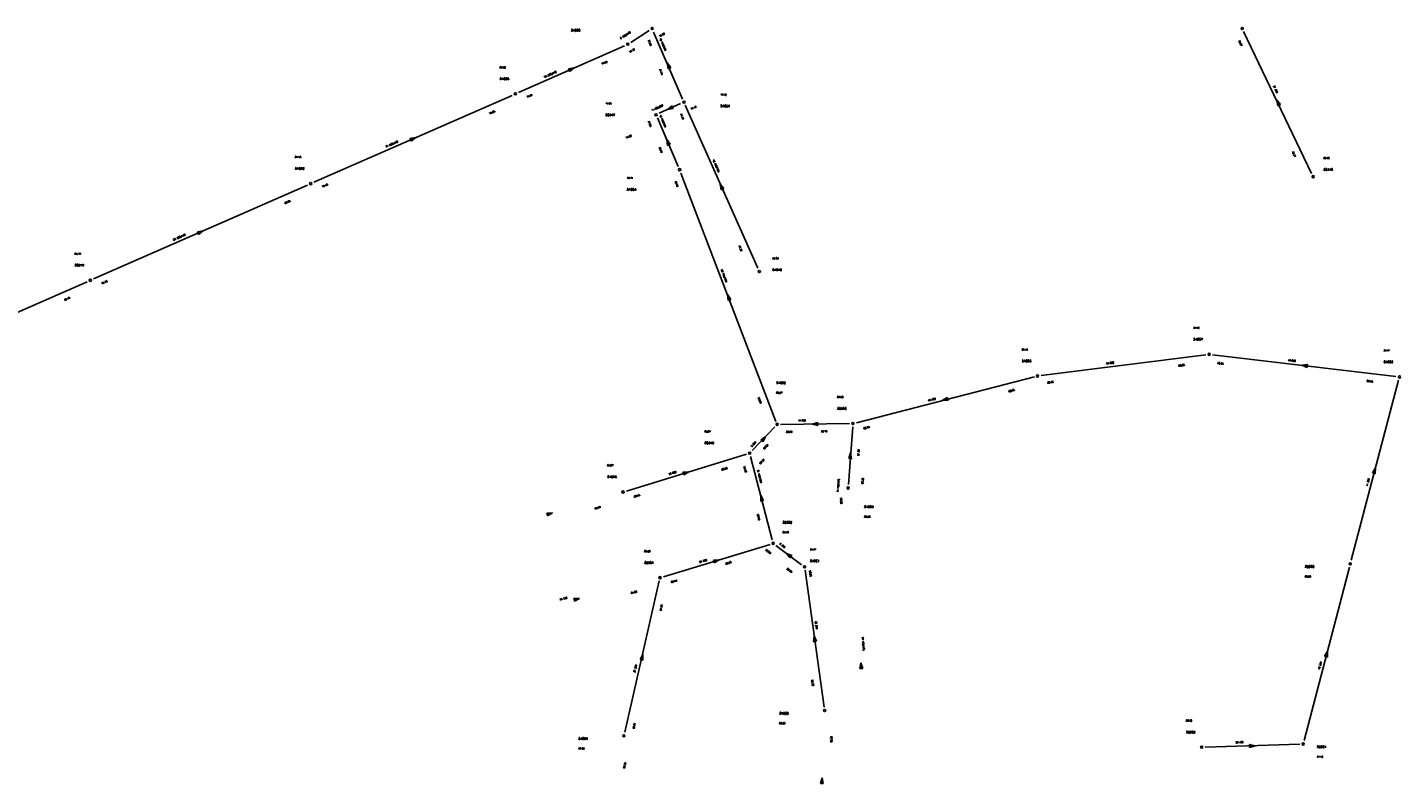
# Model space of a CAD drawing. Header units: metres. Extents: x 183111 to 185656, y 327391 to 329490.
# Tile 2 of 23: x 183644 to 183959, y 327391 to 327564. Entities that reach past the tile are written whole.
import ezdxf

# ---------------------------------------------------------------- set-up
doc = ezdxf.new("R2010")
doc.units = ezdxf.units.M
doc.header["$LTSCALE"] = 0.2
for name, color, linetype in [('B_RIO_L_PUTDEKSEL', 252, 'Continuous'), ('I90_PUTNUMMER', 252, 'Continuous'), ('I90_STRENG', 252, 'Continuous'), ('I90_TEKST', 252, 'Continuous')]:
    doc.layers.add(name, color=color, linetype=linetype)
doc.styles.get("Standard").update_dxf_attribs({"font": 'romans.shx'})

msp = doc.modelspace()

# ---------------------------------------------------------------- linework, layer by layer
at = {"layer": 'B_RIO_L_PUTDEKSEL', "lineweight": -3}
for centre in [(183787, 327564.1), (183922.5, 327564.1), (183781.4, 327560.5), (183755.6, 327549.1), (183794.3, 327547.2), (183787.9, 327544.3), (183793.3, 327531.7), (183708.6, 327528.5), (183938.8, 327530.1), (183658, 327506.3), (183811.6, 327508.3), (183914.9, 327489.3), (183875.5, 327484.3), (183958.6, 327484.1), (183815.7, 327473.2), (183833.1, 327473.4), (183809.4, 327466.6), (183780.3, 327457.7), (183832, 327458.6), (183814.8, 327445.9), (183822, 327440.5), (183947.3, 327441.2), (183788.8, 327438), (183826.6, 327407.5), (183780.5, 327401.7), (183913.2, 327399.1), (183936.5, 327399.8)]:
    msp.add_circle(centre, 0.25, dxfattribs=at)
at = {"layer": 'I90_STRENG', "lineweight": -3, "ltscale": 0.7}
for points in [[(183782.1, 327560.9), (183786.35, 327563.63)], [(183787.3, 327563.3), (183793.96, 327547.87)], [(183922.8, 327563.4), (183938.4, 327530.85)], [(183756.3, 327549.4), (183780.65, 327560.16)], [(183769.09, 327555.06), (183767.77, 327554.83)], [(183767.77, 327554.83), (183768.8, 327554.93)], [(183767.77, 327554.83), (183768.04, 327554.24)], [(183767.77, 327554.83), (183768.5, 327554.8)], [(183768.2, 327554.67), (183767.77, 327554.83)], [(183767.9, 327554.54), (183769.09, 327555.06)], [(183769.09, 327555.06), (183768.04, 327554.24)], [(183768.8, 327554.93), (183768.04, 327554.24)], [(183768.5, 327554.8), (183768.04, 327554.24)], [(183768.04, 327554.24), (183768.2, 327554.67)], [(183790.96, 327555), (183790.44, 327556.2)], [(183790.44, 327556.2), (183790.66, 327554.87)], [(183790.44, 327556.2), (183791.26, 327555.13)], [(183790.66, 327554.87), (183790.57, 327555.9)], [(183790.57, 327555.9), (183791.26, 327555.13)], [(183790.66, 327554.87), (183790.7, 327555.6)], [(183790.83, 327555.3), (183790.66, 327554.87)], [(183790.66, 327554.87), (183791.26, 327555.13)], [(183790.7, 327555.6), (183791.26, 327555.13)], [(183791.26, 327555.13), (183790.83, 327555.3)], [(183709.3, 327528.8), (183754.83, 327548.75)], [(183930.98, 327546.51), (183930.42, 327547.69)], [(183930.42, 327547.69), (183930.69, 327546.37)], [(183930.42, 327547.69), (183931.27, 327546.65)], [(183930.69, 327546.37), (183930.56, 327547.39)], [(183930.56, 327547.39), (183931.27, 327546.65)], [(183788.6, 327544.7), (183793.53, 327546.92)], [(183790.51, 327545.53), (183791.56, 327546.36)], [(183791.69, 327546.07), (183790.51, 327545.53)], [(183790.51, 327545.53), (183791.83, 327545.77)], [(183790.8, 327545.67), (183791.56, 327546.36)], [(183791.83, 327545.77), (183790.8, 327545.67)], [(183791.1, 327545.8), (183791.56, 327546.36)], [(183791.83, 327545.77), (183791.1, 327545.8)], [(183791.56, 327546.36), (183791.4, 327545.93)], [(183791.4, 327545.93), (183791.83, 327545.77)], [(183791.83, 327545.77), (183791.56, 327546.36)], [(183794.6, 327546.5), (183811.25, 327509.09)], [(183930.69, 327546.37), (183930.7, 327547.1)], [(183930.84, 327546.81), (183930.69, 327546.37)], [(183930.69, 327546.37), (183931.27, 327546.65)], [(183930.7, 327547.1), (183931.27, 327546.65)], [(183931.27, 327546.65), (183930.84, 327546.81)], [(183788.2, 327543.6), (183792.96, 327532.44)], [(183732.7, 327539.06), (183731.37, 327538.84)], [(183731.37, 327538.84), (183732.4, 327538.93)], [(183731.37, 327538.84), (183731.64, 327538.24)], [(183731.37, 327538.84), (183732.1, 327538.8)], [(183731.8, 327538.67), (183731.37, 327538.84)], [(183731.5, 327538.54), (183732.7, 327539.06)], [(183732.7, 327539.06), (183731.64, 327538.24)], [(183732.4, 327538.93), (183731.64, 327538.24)], [(183732.1, 327538.8), (183731.64, 327538.24)], [(183731.64, 327538.24), (183731.8, 327538.67)], [(183790.86, 327537.4), (183790.34, 327538.6)], [(183790.34, 327538.6), (183790.56, 327537.27)], [(183790.34, 327538.6), (183791.15, 327537.53)], [(183790.56, 327537.27), (183790.47, 327538.3)], [(183790.47, 327538.3), (183791.15, 327537.53)], [(183790.56, 327537.27), (183790.6, 327538)], [(183790.6, 327538), (183791.15, 327537.53)], [(183790.73, 327537.7), (183790.56, 327537.27)], [(183790.56, 327537.27), (183791.15, 327537.53)], [(183791.15, 327537.53), (183790.73, 327537.7)], [(183793.6, 327530.9), (183815.43, 327473.9)], [(183658.7, 327506.6), (183707.83, 327528.15)], [(183803.16, 327527.21), (183802.64, 327528.39)], [(183802.64, 327528.39), (183802.87, 327527.07)], [(183802.64, 327528.39), (183803.46, 327527.34)], [(183802.87, 327527.07), (183802.77, 327528.1)], [(183802.77, 327528.1), (183803.46, 327527.34)], [(183802.87, 327527.07), (183802.9, 327527.8)], [(183803.03, 327527.5), (183802.87, 327527.07)], [(183802.87, 327527.07), (183803.46, 327527.34)], [(183802.9, 327527.8), (183803.46, 327527.34)], [(183803.46, 327527.34), (183803.03, 327527.5)], [(183683.89, 327517.66), (183682.57, 327517.44)], [(183682.57, 327517.44), (183683.6, 327517.53)], [(183682.57, 327517.44), (183682.83, 327516.84)], [(183682.57, 327517.44), (183683.3, 327517.4)], [(183683, 327517.27), (183682.57, 327517.44)], [(183682.7, 327517.14), (183683.89, 327517.66)], [(183683.89, 327517.66), (183682.83, 327516.84)], [(183683.6, 327517.53), (183682.83, 327516.84)], [(183683.3, 327517.4), (183682.83, 327516.84)], [(183682.83, 327516.84), (183683, 327517.27)], [(183598.7, 327480.3), (183657.24, 327505.97)], [(183804.73, 327501.79), (183804.27, 327503.01)], [(183804.27, 327503.01), (183804.43, 327501.68)], [(183804.27, 327503.01), (183805.04, 327501.91)], [(183804.43, 327501.68), (183804.38, 327502.7)], [(183804.38, 327502.7), (183805.04, 327501.91)], [(183804.43, 327501.68), (183804.5, 327502.4)], [(183804.62, 327502.1), (183804.43, 327501.68)], [(183804.43, 327501.68), (183805.04, 327501.91)], [(183804.5, 327502.4), (183805.04, 327501.91)], [(183805.04, 327501.91), (183804.62, 327502.1)], [(183876.3, 327484.4), (183914.12, 327489.2)], [(183915.7, 327489.2), (183957.8, 327484.17)], [(183936.15, 327486.78), (183937.48, 327486.95)], [(183937.45, 327486.62), (183936.15, 327486.78)], [(183936.15, 327486.78), (183937.41, 327486.3)], [(183936.48, 327486.74), (183937.48, 327486.95)], [(183937.41, 327486.3), (183936.48, 327486.74)], [(183936.8, 327486.7), (183937.48, 327486.95)], [(183937.41, 327486.3), (183936.8, 327486.7)], [(183937.48, 327486.95), (183937.12, 327486.66)], [(183937.12, 327486.66), (183937.41, 327486.3)], [(183937.41, 327486.3), (183937.48, 327486.95)], [(183833.9, 327473.6), (183874.76, 327484.11)], [(183947.5, 327442), (183958.39, 327483.36)], [(183853.67, 327478.74), (183854.85, 327479.38)], [(183854.93, 327479.06), (183853.67, 327478.74)], [(183853.67, 327478.74), (183855.01, 327478.75)], [(183853.98, 327478.82), (183854.85, 327479.38)], [(183855.01, 327478.75), (183853.98, 327478.82)], [(183854.3, 327478.9), (183854.85, 327479.38)], [(183855.01, 327478.75), (183854.3, 327478.9)], [(183854.85, 327479.38), (183854.61, 327478.98)], [(183854.61, 327478.98), (183855.01, 327478.75)], [(183855.01, 327478.75), (183854.85, 327479.38)], [(183810, 327467.2), (183815.19, 327472.64)], [(183816.5, 327473.2), (183832.29, 327473.4)], [(183823.75, 327473.29), (183825.05, 327473.63)], [(183825.05, 327473.31), (183823.75, 327473.29)], [(183823.75, 327473.29), (183825.05, 327472.98)], [(183824.08, 327473.29), (183825.05, 327473.63)], [(183825.05, 327472.98), (183824.08, 327473.29)], [(183824.4, 327473.3), (183825.05, 327473.63)], [(183825.05, 327472.98), (183824.4, 327473.3)], [(183825.05, 327473.63), (183824.72, 327473.3)], [(183824.72, 327473.3), (183825.05, 327472.98)], [(183825.05, 327472.98), (183825.05, 327473.63)], [(183832.1, 327459.4), (183833.08, 327472.61)], [(183813.05, 327470.37), (183811.92, 327469.65)], [(183811.92, 327469.65), (183812.82, 327470.14)], [(183811.92, 327469.65), (183812.6, 327469.9)], [(183812.38, 327469.66), (183811.92, 327469.65)], [(183811.92, 327469.65), (183812.39, 327469.21)], [(183812.15, 327469.43), (183813.05, 327470.37)], [(183812.39, 327469.21), (183812.38, 327469.66)], [(183813.05, 327470.37), (183812.39, 327469.21)], [(183812.82, 327470.14), (183812.39, 327469.21)], [(183812.6, 327469.9), (183812.39, 327469.21)], [(183781.1, 327457.9), (183808.68, 327466.34)], [(183809.6, 327465.8), (183814.59, 327446.66)], [(183832.55, 327466.65), (183832.13, 327465.38)], [(183832.13, 327465.38), (183832.52, 327466.32)], [(183832.13, 327465.38), (183832.5, 327466)], [(183832.48, 327465.67), (183832.13, 327465.38)], [(183832.45, 327465.35), (183832.55, 327466.65)], [(183832.78, 327465.33), (183832.48, 327465.67)], [(183832.5, 327466), (183832.78, 327465.33)], [(183832.52, 327466.32), (183832.78, 327465.33)], [(183832.55, 327466.65), (183832.78, 327465.33)], [(183795.42, 327462.29), (183794.08, 327462.22)], [(183794.18, 327461.91), (183795.42, 327462.29)], [(183795.42, 327462.29), (183794.27, 327461.6)], [(183832.13, 327465.38), (183832.78, 327465.33)], [(183953.07, 327463.23), (183952.42, 327462.05)], [(183952.42, 327462.05), (183952.98, 327462.91)], [(183952.42, 327462.05), (183952.9, 327462.6)], [(183952.82, 327462.28), (183952.42, 327462.05)], [(183952.73, 327461.97), (183953.07, 327463.23)], [(183953.05, 327461.89), (183952.82, 327462.28)], [(183952.9, 327462.6), (183953.05, 327461.89)], [(183952.98, 327462.91), (183953.05, 327461.89)], [(183953.07, 327463.23), (183953.05, 327461.89)], [(183794.08, 327462.22), (183794.27, 327461.6)], [(183794.08, 327462.22), (183794.8, 327462.1)], [(183794.49, 327462), (183794.08, 327462.22)], [(183794.08, 327462.22), (183795.11, 327462.2)], [(183795.11, 327462.2), (183794.27, 327461.6)], [(183794.8, 327462.1), (183794.27, 327461.6)], [(183794.27, 327461.6), (183794.49, 327462)], [(183952.42, 327462.05), (183953.05, 327461.89)], [(183812.26, 327455.67), (183811.94, 327456.93)], [(183811.94, 327456.93), (183811.95, 327455.59)], [(183811.94, 327456.93), (183812.58, 327455.75)], [(183811.95, 327455.59), (183812.02, 327456.61)], [(183811.95, 327455.59), (183812.1, 327456.3)], [(183812.18, 327455.98), (183811.95, 327455.59)], [(183812.02, 327456.61), (183812.58, 327455.75)], [(183812.1, 327456.3), (183812.58, 327455.75)], [(183812.58, 327455.75), (183812.18, 327455.98)], [(183764.12, 327452.89), (183762.78, 327452.83)], [(183762.78, 327452.83), (183762.97, 327452.2)], [(183762.78, 327452.83), (183763.5, 327452.7)], [(183763.19, 327452.61), (183762.78, 327452.83)], [(183762.78, 327452.83), (183763.81, 327452.79)], [(183762.88, 327452.51), (183764.12, 327452.89)], [(183764.12, 327452.89), (183762.97, 327452.2)], [(183763.81, 327452.79), (183762.97, 327452.2)], [(183811.95, 327455.59), (183812.58, 327455.75)], [(183763.5, 327452.7), (183762.97, 327452.2)], [(183762.97, 327452.2), (183763.19, 327452.61)], [(183789.6, 327438.2), (183814.07, 327445.64)], [(183815.4, 327445.4), (183821.33, 327440.95)], [(183818.92, 327442.81), (183817.88, 327443.59)], [(183817.88, 327443.59), (183818.72, 327442.55)], [(183817.88, 327443.59), (183819.11, 327443.07)], [(183818.72, 327442.55), (183818.14, 327443.4)], [(183818.14, 327443.4), (183819.11, 327443.07)], [(183802.42, 327442.09), (183801.08, 327442.02)], [(183801.08, 327442.02), (183801.27, 327441.4)], [(183801.08, 327442.02), (183801.8, 327441.9)], [(183801.49, 327441.8), (183801.08, 327442.02)], [(183801.08, 327442.02), (183802.11, 327441.99)], [(183801.18, 327441.71), (183802.42, 327442.09)], [(183802.42, 327442.09), (183801.27, 327441.4)], [(183802.11, 327441.99), (183801.27, 327441.4)], [(183801.8, 327441.9), (183801.27, 327441.4)], [(183801.27, 327441.4), (183801.49, 327441.8)], [(183818.72, 327442.55), (183818.4, 327443.2)], [(183818.4, 327443.2), (183819.11, 327443.07)], [(183819.11, 327443.07), (183818.66, 327443)], [(183818.66, 327443), (183818.72, 327442.55)], [(183818.72, 327442.55), (183819.11, 327443.07)], [(183936.7, 327400.6), (183947.1, 327440.42)], [(183780.7, 327402.5), (183788.64, 327437.25)], [(183822.1, 327439.7), (183826.47, 327408.28)], [(183770.33, 327433.26), (183768.99, 327433.25)], [(183768.99, 327433.25), (183769.15, 327432.62)], [(183768.99, 327433.25), (183769.7, 327433.1)], [(183769.39, 327433.02), (183768.99, 327433.25)], [(183768.99, 327433.25), (183770.01, 327433.18)], [(183769.07, 327432.94), (183770.33, 327433.26)], [(183770.33, 327433.26), (183769.15, 327432.62)], [(183770.01, 327433.18), (183769.15, 327432.62)], [(183769.7, 327433.1), (183769.15, 327432.62)], [(183769.15, 327432.62), (183769.39, 327433.02)], [(183824.21, 327424.64), (183824.07, 327423.31)], [(183824.39, 327423.36), (183824.21, 327424.64)], [(183824.21, 327424.64), (183824.71, 327423.4)], [(183824.07, 327423.31), (183824.26, 327424.32)], [(183824.07, 327423.31), (183824.3, 327424)], [(183824.34, 327423.68), (183824.07, 327423.31)], [(183824.07, 327423.31), (183824.71, 327423.4)], [(183824.26, 327424.32), (183824.71, 327423.4)], [(183824.3, 327424), (183824.71, 327423.4)], [(183824.71, 327423.4), (183824.34, 327423.68)], [(183784.84, 327420.43), (183784.24, 327419.24)], [(183784.24, 327419.24), (183784.77, 327420.12)], [(183784.24, 327419.24), (183784.7, 327419.8)], [(183784.63, 327419.48), (183784.24, 327419.24)], [(183784.24, 327419.24), (183784.87, 327419.09)], [(183784.55, 327419.17), (183784.84, 327420.43)], [(183784.87, 327419.09), (183784.63, 327419.48)], [(183784.7, 327419.8), (183784.87, 327419.09)], [(183784.77, 327420.12), (183784.87, 327419.09)], [(183784.84, 327420.43), (183784.87, 327419.09)], [(183834.95, 327418.45), (183834.72, 327417.13)], [(183834.72, 327417.13), (183834.98, 327418.12)], [(183835.05, 327417.15), (183834.95, 327418.45)], [(183834.95, 327418.45), (183835.37, 327417.17)], [(183834.98, 327418.12), (183835.37, 327417.17)], [(183942.06, 327421.13), (183941.42, 327419.95)], [(183941.42, 327419.95), (183941.98, 327420.81)], [(183941.42, 327419.95), (183941.9, 327420.5)], [(183941.82, 327420.18), (183941.42, 327419.95)], [(183941.42, 327419.95), (183942.05, 327419.79)], [(183941.73, 327419.87), (183942.06, 327421.13)], [(183942.05, 327419.79), (183941.82, 327420.18)], [(183941.9, 327420.5), (183942.05, 327419.79)], [(183941.98, 327420.81), (183942.05, 327419.79)], [(183942.06, 327421.13), (183942.05, 327419.79)], [(183834.72, 327417.13), (183835, 327417.8)], [(183835.02, 327417.47), (183834.72, 327417.13)], [(183834.72, 327417.13), (183835.37, 327417.17)], [(183835, 327417.8), (183835.37, 327417.17)], [(183835.37, 327417.17), (183835.02, 327417.47)], [(183914, 327399.1), (183935.7, 327399.77)], [(183925.45, 327399.42), (183924.14, 327399.7)], [(183924.14, 327399.7), (183924.16, 327399.05)], [(183924.14, 327399.7), (183924.8, 327399.4)], [(183924.48, 327399.39), (183924.14, 327399.7)], [(183924.14, 327399.7), (183925.12, 327399.41)], [(183924.15, 327399.38), (183925.45, 327399.42)], [(183925.45, 327399.42), (183924.16, 327399.05)], [(183925.12, 327399.41), (183924.16, 327399.05)], [(183924.8, 327399.4), (183924.16, 327399.05)], [(183924.16, 327399.05), (183924.48, 327399.39)], [(183826.02, 327392.05), (183825.65, 327390.76)], [(183825.65, 327390.76), (183826.01, 327391.72)], [(183825.65, 327390.76), (183826, 327391.4)], [(183825.99, 327391.08), (183825.65, 327390.76)], [(183825.65, 327390.76), (183826.3, 327390.74)], [(183825.98, 327390.75), (183826.02, 327392.05)], [(183826.3, 327390.74), (183825.99, 327391.08)], [(183826, 327391.4), (183826.3, 327390.74)], [(183826.01, 327391.72), (183826.3, 327390.74)], [(183826.02, 327392.05), (183826.3, 327390.74)]]:
    msp.add_lwpolyline(points, dxfattribs=at)

# ---------------------------------------------------------------- texts
at = {"layer": 'I90_PUTNUMMER', "lineweight": -3}
for s, p in [('51666', (183768.36, 327563.45)), ('51665', (183752, 327552.3)), ('50347', (183776.3, 327544.01)), ('51664', (183802.7, 327546.06)), ('51692', (183705, 327531.7)), ('50348', (183941.17, 327531.48)), ('51663', (183781.19, 327526.91)), ('50219', (183654.4, 327509.5)), ('51840', (183814.64, 327508.44)), ('51657', (183911.3, 327492.5)), ('51658', (183871.9, 327487.5)), ('51656', (183955, 327487.3)), ('51662', (183815.51, 327482.5)), ('50350', (183829.5, 327476.6)), ('50349', (183799.05, 327468.7)), ('51693', (183776.7, 327460.9)), ('51659', (183835.71, 327454.02)), ('50352', (183816.97, 327450.45)), ('50351', (183785.2, 327441.2)), ('51661', (183823.27, 327441.6)), ('52000', (183936.9, 327440.3)), ('51660', (183816.2, 327406.6)), ('52002', (183909.6, 327402.3)), ('51694', (183770.1, 327400.8)), ('52001', (183939.7, 327398.9))]:
    msp.add_text(s, height=0.5, dxfattribs=at).set_placement(p)
at = {"layer": 'I90_TEKST', "lineweight": -3}
for s, rotation, oblique, p in [('6 300/450', 32.7315, 0.044, (183779.77, 327561.66)), ('77.00', 293.3363, 359.9871, (183786, 327561.4)), ('77.32', 32.7315, 0.044, (183788.79, 327562.12)), ('18 400/600', 293.3363, 359.9871, (183788.7, 327561.8)), ('78.27', 295.5987, 359.98, (183921.6, 327561.3)), ('77.32', 32.7315, 0.044, (183781.9, 327558.5)), ('28 300/450', 23.8309, 0.0071, (183762.3, 327552.8)), ('77.32', 23.8309, 0.0071, (183775.5, 327555.8)), ('77.10', 293.3363, 359.9871, (183788.58, 327554.72)), ('37 300', 295.5987, 359.98, (183929.6, 327550.9)), ('77.64', 23.8309, 0.0071, (183758.3, 327548.2)), ('79.05', 23.6682, 0.0414, (183749.7, 327544.4)), ('7 400/600', 24.2193, 0.0197, (183787.05, 327545.19)), ('13 400/600', 293.1419, 360.0302, (183788.7, 327544.2)), ('77.10', 294.0251, 360.0045, (183793.4, 327544.5)), ('77.10', 24.2193, 0.0197, (183795.96, 327545.44)), ('77.20', 293.1419, 360.0302, (183785.96, 327542.79)), ('51 300/450', 23.6682, 0.0414, (183725.9, 327536.8)), ('77.20', 24.2193, 0.0197, (183781.08, 327538.83)), ('78.48', 293.1419, 360.0302, (183788.51, 327536.84)), ('79.31', 295.5987, 359.98, (183933.9, 327535.8)), ('42 400/600', 294.0251, 360.0045, (183800.9, 327533.9)), ('78.48', 290.9533, 359.9791, (183792.2, 327529)), ('79.48', 23.6682, 0.0414, (183711.3, 327527.6)), ('80.89', 23.693, 0.0258, (183702.7, 327523.8)), ('55 300/450', 23.693, 0.0258, (183677.1, 327515.4)), ('77.30', 294.0251, 360.0045, (183806.8, 327514.2)), ('62 400/600', 290.9533, 359.9791, (183802.8, 327508.7)), ('81.35', 23.693, 0.0258, (183660.7, 327505.4)), ('82.45', 23.693, 0.0258, (183652.1, 327501.6)), ('39 800', 7.2398, 0.0383, (183891.3, 327487)), ('43 800', 353.1964, 359.999, (183933, 327487.8)), ('80.85', 7.2398, 0.0383, (183907.9, 327486.5)), ('80.85', 353.1964, 359.999, (183916.8, 327487.1)), ('80.85', 14.4105, 0.0215, (183868.9, 327480.6)), ('80.85', 7.2398, 0.0383, (183877.8, 327482.6)), ('80.95', 353.1964, 359.999, (183951.1, 327483)), ('80.50', 290.9533, 359.9791, (183811.3, 327479.3)), ('43 800', 14.4105, 0.0215, (183850.4, 327478.5)), ('17 800', 0.7409, 0.0357, (183820.5, 327473.9)), ('80.73', 0.7409, 0.0357, (183825.8, 327471.4)), ('80.73', 14.4105, 0.0215, (183835.6, 327472.1)), ('9 800', 46.3525, 0.0435, (183809.9, 327468)), ('80.50', 0.7409, 0.0357, (183817.8, 327471.3)), ('80.56', 46.3525, 0.0435, (183812.74, 327467.44)), ('81.30', 85.8001, 0.0365, (183834.5, 327466)), ('30 800', 17.0302, 0.0311, (183790.9, 327461.6)), ('80.58', 17.0302, 0.0311, (183803, 327462.6)), ('80.79', 284.5897, 359.9652, (183808, 327463.49)), ('21 400/600', 284.5897, 359.9652, (183811.1, 327462.7)), ('80.50', 46.3525, 0.0435, (183811.86, 327464.03)), ('14 450/675', 85.8001, 0.0365, (183829.8, 327457.64)), ('82.33', 85.8001, 0.0365, (183835.45, 327459.52)), ('44 300', 75.2753, 0.0278, (183951.3, 327459)), ('80.75', 17.0302, 0.0311, (183782.9, 327456.4)), ('82.33', 274.1999, 360.0075, (183830.2, 327456.3)), ('83.37', 16.6402, 0.0591, (183773.9, 327453.7)), ('82.05', 284.5897, 359.9652, (183811.1, 327452.5)), ('82.83', 323.1424, 360.0123, (183812.99, 327444.27)), ('9 300', 323.1424, 360.0123, (183816.2, 327445.7)), ('27 300', 16.9121, 0.0103, (183797.9, 327441.4)), ('82.05', 16.9121, 0.0103, (183803.93, 327441.02)), ('82.05', 323.1424, 360.0123, (183817.89, 327439.94)), ('82.73', 16.9121, 0.0103, (183791.4, 327436.8)), ('82.83', 277.9207, 360.0027, (183823.08, 327439.62)), ('84.08', 14.4105, 0.0215, (183782.2, 327434.3)), ('39 300', 14.4105, 0.0215, (183765.8, 327432.8)), ('84.26', 77.1164, 0.0086, (183789.1, 327430.4)), ('33 300', 277.9207, 360.0027, (183824.4, 327428)), ('81 450/675', 274.1999, 360.0075, (183835.2, 327424.3)), ('42 300', 75.335, -0.0404, (183940.3, 327416.9)), ('37 300', 77.1164, 0.0086, (183783.1, 327416.2)), ('83.39', 277.9207, 360.0027, (183823.6, 327414.5)), ('86.21', 77.1164, 0.0086, (183782.9, 327403.3)), ('83.39', 87.9017, 0.0179, (183828.3, 327400.2)), ('23 300', 1.7899, 0.0262, (183921, 327400)), ('86.35', 76.6075, 0.002, (183780.7, 327394.2))]:
    msp.add_text(s, height=0.36, rotation=rotation, dxfattribs=dict(at, oblique=oblique)).set_placement(p)
for s, p in [('80.02', (183752, 327555)), ('79.12', (183802.7, 327548.76)), ('79.05', (183776.3, 327546.71)), ('81.98', (183705, 327534.4)), ('80.96', (183941.17, 327534.18)), ('79.71', (183781.19, 327529.61)), ('83.75', (183654.4, 327512.2)), ('80.50', (183814.64, 327511.14)), ('84.90', (183911.3, 327495.2)), ('85.16', (183871.9, 327490.2)), ('83.97', (183955, 327490)), ('82.67', (183815.51, 327480.3)), ('83.08', (183829.5, 327479.3)), ('82.67', (183799.05, 327471.4)), ('84.87', (183776.7, 327463.6)), ('83.38', (183835.71, 327451.82)), ('83.38', (183816.97, 327448.25)), ('85.28', (183785.2, 327443.9)), ('83.87', (183823.27, 327444.3)), ('86.00', (183936.9, 327438.1)), ('86.06', (183816.2, 327404.4)), ('88.50', (183909.6, 327405)), ('88.00', (183770.1, 327398.6)), ('87.90', (183939.7, 327396.7))]:
    msp.add_text(s, height=0.36, dxfattribs=at).set_placement(p)

doc.saveas('drawing.dxf')
